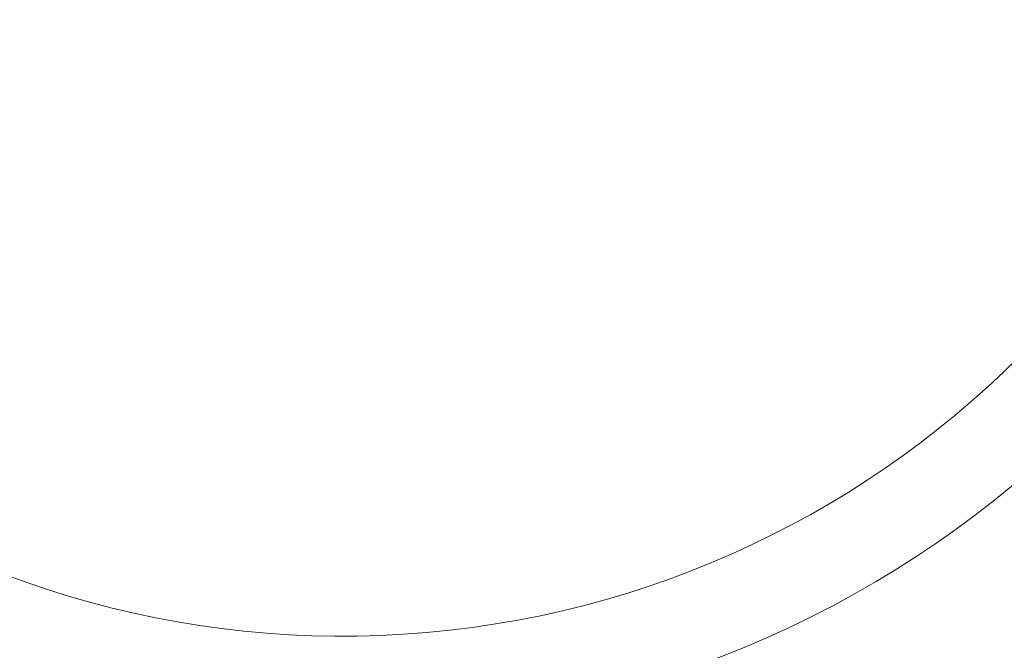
# Model space of a CAD drawing. Header units: millimetres. Extents: x 0 to 14900, y 0 to 10500.
# Tile 29 of 53: x 10045 to 12917, y 3541 to 5380. Entities that reach past the tile are written whole.
import ezdxf

# ---------------------------------------------------------------- set-up
doc = ezdxf.new("R2010")
doc.units = ezdxf.units.MM
doc.header["$LTSCALE"] = 25
doc.styles.add('SLDTEXTSTYLE0', font='TXT', dxfattribs={"width": 0.605})
doc.dimstyles.new('SLDDIMSTYLE3', dxfattribs={"dimtxt": 87.5, "dimasz": 87.5, "dimexe": 0, "dimexo": 0.0625, "dimgap": 21.875, "dimtad": 1, "dimdec": 4, "dimlfac": 25, "dimzin": 12, "dimdsep": 46, "dimtxsty": 'SLDTEXTSTYLE0', "dimsah": 1, "dimcen": 0.09, "dimadec": 1, "dimazin": 3, "dimtfac": 1, "dimtofl": 0, "dimtmove": 0, "dimatfit": 3, "dimfxl": 1, "dimfrac": 2, "dimtolj": 1, "dimtzin": 12, "dimarcsym": 0})

# ---------------------------------------------------------------- blocks, each defined once
blk = doc.blocks.new('_D_9')
at = {"color": 7, "linetype": 'Continuous', "lineweight": 0}
for p, q in [((12320.1, 6376.6), (14085.3, 6376.6)), ((8188.1, 5882.7), (7939.5, 5838.9))]:
    blk.add_line(p, q, dxfattribs=at)
at = {"color": 7, "linetype": 'Continuous', "lineweight": 18}
blk.add_arc((10988.9, 6376.6), 3058.9, 190, 0, dxfattribs=at)
for points in [[(14047.8, 6376.6), (14034.1, 6289.3), (14059.1, 6288.9)], [(7976.5, 5845.4), (7980.6, 5757.1), (8005.2, 5761.8)]]:
    blk.add_solid(points, dxfattribs=at)
at = {"color": 7, "linetype": 'Continuous', "lineweight": 18, "insert": (11121.8, 3430.8), "char_height": 87.5, "attachment_point": 1, "rotation": 5, "style": 'SLDTEXTSTYLE0'}
blk.add_mtext('170°', dxfattribs=at)

msp = doc.modelspace()

# ---------------------------------------------------------------- linework, layer by layer
at = {"color": 7, "linetype": 'Continuous', "lineweight": 18}
msp.add_arc((10988.9095722, 6376.6007518), 2794, 190, 170, dxfattribs=at)

# ---------------------------------------------------------------- dimensions: what is measured, and where the dimension line sits
dim = msp.add_angular_dim_2l(base=(11255.512342, 3329.3171484), line1=((10045.4637448, 6210.2457976), (8237.3567102, 5891.4277434)), line2=((9707.6845568, 6376.6007518), (12270.1345875, 6376.6007518)), dimstyle='SLDDIMSTYLE3', dxfattribs=at)
dim.commit()
dim.dimension.update_dxf_attribs({"geometry": '_D_9', "text_midpoint": (11255.512342, 3329.3171484), "dimtype": 162})

doc.saveas('drawing.dxf')
